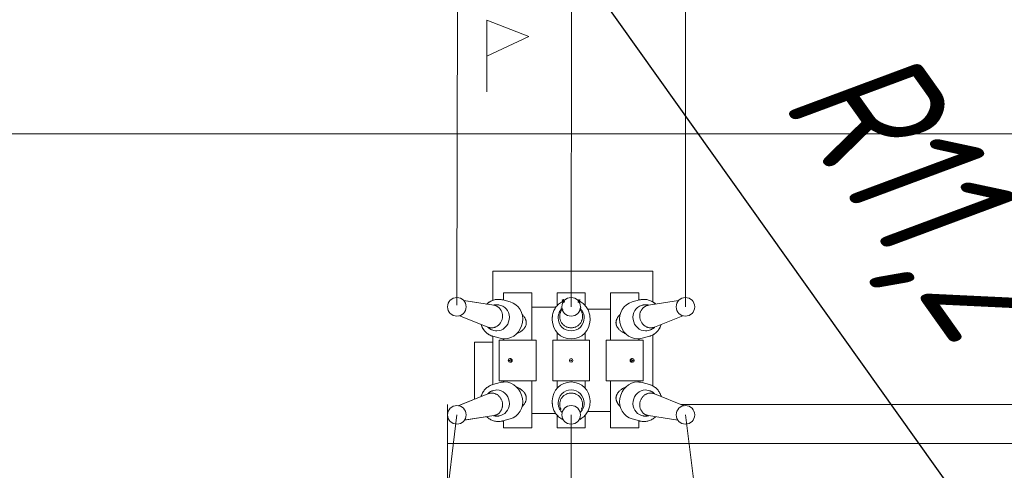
# Model space of a CAD drawing. Header units: millimetres. Extents: x 0 to 594, y 0 to 420.
# Tile 11 of 23: x 76 to 101, y 279 to 291. Entities that reach past the tile are written whole.
import ezdxf

# ---------------------------------------------------------------- set-up
doc = ezdxf.new("R2010")
doc.units = ezdxf.units.MM
doc.linetypes.add('K5LT_THIN', pattern=[0])
doc.layers.add('лотки', color=7, linetype='Continuous')
doc.layers.add('ошиноска 110', color=2, linetype='Continuous', true_color=0xffff00)
doc.styles.add('KDIMTEXTSTYLE', font='GOST_AU.SHX', dxfattribs={"width": 0.96, "oblique": 15, "height": 5})
doc.dimstyles.new('KDIMSTYLE (0.00)', dxfattribs={"dimtxt": 5, "dimasz": 1, "dimexe": 2, "dimexo": 0, "dimgap": 1, "dimtad": 1, "dimlfac": 500, "dimtxsty": 'KDIMTEXTSTYLE', "dimsah": 1, "dimcen": 0, "dimdle": 1, "dimadec": 0, "dimazin": 0, "dimtfac": 0.667, "dimtmove": 0, "dimatfit": 3, "dimfxl": 0, "dimtvp": 1, "dimtolj": 1, "dimtzin": 0, "dimarcsym": 0})

# ---------------------------------------------------------------- blocks, each defined once
blk = doc.blocks.new('KDIMARROW_01')
blk.add_hatch(color=0).paths.add_polyline_path([(0, 0), (-5, 0.658), (-4.5, 0), (-5, -0.658)])
at = {"color": 0, "linetype": 'K5LT_THIN', "lineweight": 9}
for p, q in [((-4.5, 0), (-5, 0.658)), ((-5, 0.658), (0, 0)), ((0, 0), (-5, -0.658)), ((-5, -0.658), (-4.5, 0)), ((0, 0), (-1, 0))]:
    blk.add_line(p, q, dxfattribs=at)
blk = doc.blocks.new('U357')
at = {"color": 4, "linetype": 'K5LT_THIN', "lineweight": 9, "true_color": 0x00ffff}
for p, q in [((87.619, 289.019), (87.619, 290.846)), ((87.619, 290.846), (88.69, 290.426)), ((88.69, 290.426), (87.619, 289.932))]:
    blk.add_line(p, q, dxfattribs=at)

msp = doc.modelspace()

# ---------------------------------------------------------------- linework, layer by layer
at = {"color": 4, "linetype": 'K5LT_THIN', "lineweight": 9, "true_color": 0x00ffff}
for p, q in [((245.728021, 287.953461), (69.811123, 287.953461)), ((87.766754, 284.452984), (91.844754, 284.452984)), ((87.766754, 283.843029), (87.766754, 284.452984)), ((91.844754, 284.452984), (91.844754, 283.666425)), ((87.766754, 283.978984), (87.766754, 284.297984)), ((87.766754, 283.706569), (87.766754, 283.920984)), ((88.042274, 283.896984), (88.042274, 283.713536)), ((88.762274, 283.896984), (88.042274, 283.896984)), ((88.762274, 283.896984), (88.762274, 282.696984)), ((89.404754, 283.896984), (89.404754, 283.571614)), ((90.124754, 283.896984), (89.404754, 283.896984)), ((90.124754, 283.896984), (90.124754, 283.571614)), ((90.767234, 283.896984), (90.767234, 282.696984)), ((90.767234, 283.896984), (91.487234, 283.896984)), ((91.487234, 283.896984), (91.487234, 283.713536)), ((87.798375, 283.582672), (87.028806, 283.701518)), ((87.798375, 283.582672), (87.078204, 283.693889)), ((88.213913, 283.66636), (88.023948, 283.718573)), ((91.315595, 283.66636), (91.50556, 283.718573)), ((91.731133, 283.582672), (92.500701, 283.701518)), ((87.972536, 283.578092), (87.94275, 283.586218)), ((89.372493, 283.530984), (88.762274, 283.530984)), ((89.502241, 283.420872), (89.530825, 283.480446)), ((90.027266, 283.420872), (89.994169, 283.48496)), ((90.767234, 283.480984), (90.188023, 283.480984)), ((91.556971, 283.578092), (91.586757, 283.586218)), ((87.645164, 283.024833), (86.92285, 283.315733)), ((87.645164, 283.024833), (86.944421, 283.307046)), ((89.284754, 283.203177), (89.284716, 283.255354)), ((89.433803, 283.26095), (89.433856, 283.269127)), ((90.095705, 283.26095), (90.095652, 283.269127)), ((90.244754, 283.203177), (90.244791, 283.255354)), ((91.884344, 283.024833), (92.606658, 283.315733)), ((87.797232, 282.939813), (87.767475, 282.948041)), ((89.404754, 282.887769), (89.404754, 282.696984)), ((90.124754, 282.887769), (90.124754, 282.696984)), ((91.732275, 282.939813), (91.762033, 282.948041)), ((87.300754, 281.192984), (87.300754, 282.644984)), ((87.300754, 282.644984), (87.766754, 282.644984)), ((87.766754, 281.560374), (87.766754, 282.793594)), ((87.959664, 282.74064), (87.769678, 282.79278)), ((87.932274, 282.696984), (87.932274, 281.656984)), ((87.932274, 282.696984), (88.836497, 282.696984)), ((88.042274, 282.726925), (88.042274, 282.696984)), ((88.836497, 282.696984), (88.872274, 282.696984)), ((88.872274, 282.696984), (88.872274, 281.656984)), ((89.294754, 282.696984), (89.294754, 281.656984)), ((89.294754, 282.696984), (90.234754, 282.696984)), ((90.234754, 282.696984), (90.234754, 281.656984)), ((90.657234, 282.696984), (90.657234, 281.656984)), ((90.657234, 282.696984), (91.597234, 282.696984)), ((91.487234, 282.726925), (91.487234, 282.696984)), ((91.569844, 282.74064), (91.75983, 282.79278)), ((91.597234, 282.696984), (91.597234, 281.656984)), ((91.844754, 281.527328), (91.844754, 282.826641)), ((88.197156, 282.186984), (88.200982, 282.186984)), ((88.197156, 282.186984), (88.200982, 282.186984)), ((88.197156, 282.166984), (88.200982, 282.166984)), ((88.200982, 282.221984), (88.222413, 282.221984)), ((88.200982, 282.221984), (88.222413, 282.221984)), ((88.200982, 282.131984), (88.222413, 282.131984)), ((91.328525, 282.221984), (91.307095, 282.221984)), ((91.328525, 282.221984), (91.307095, 282.221984)), ((91.328525, 282.131984), (91.307095, 282.131984)), ((91.332352, 282.186984), (91.328525, 282.186984)), ((91.332352, 282.186984), (91.328525, 282.186984)), ((91.332352, 282.166984), (91.328525, 282.166984)), ((87.769678, 281.561188), (87.959664, 281.613329)), ((87.932274, 281.656984), (88.836497, 281.656984)), ((88.042274, 281.656984), (88.042274, 281.627043)), ((88.762274, 281.656984), (88.762274, 280.456984)), ((88.836497, 281.656984), (88.872274, 281.656984)), ((89.294754, 281.656984), (90.234754, 281.656984)), ((89.404754, 281.656984), (89.404754, 281.466199)), ((90.124754, 281.656984), (90.124754, 281.466199)), ((90.657234, 281.656984), (91.597234, 281.656984)), ((90.767234, 281.656984), (90.767234, 280.456984)), ((91.487234, 281.656984), (91.487234, 281.627043)), ((91.75983, 281.561188), (91.569844, 281.613329)), ((87.767475, 281.405927), (87.797232, 281.414156)), ((91.762033, 281.405927), (91.732275, 281.414156)), ((86.887426, 281.023969), (87.645164, 281.329136)), ((86.944421, 281.046923), (87.645164, 281.329136)), ((89.284716, 281.098615), (89.284754, 281.150792)), ((90.244791, 281.098615), (90.244754, 281.150792)), ((92.642081, 281.023969), (91.884344, 281.329136)), ((89.433856, 281.084842), (89.433803, 281.093018)), ((90.095652, 281.084842), (90.095705, 281.093018)), ((90.767234, 280.872984), (90.188023, 280.872984)), ((87.048862, 280.655548), (87.798375, 280.771297)), ((87.07824, 280.660085), (87.798375, 280.771297)), ((87.94275, 280.767751), (87.972536, 280.775876)), ((88.023948, 280.635396), (88.213913, 280.687609)), ((88.042274, 280.640433), (88.042274, 280.456984)), ((89.372493, 280.822984), (88.762274, 280.822984)), ((89.404754, 280.782355), (89.404754, 280.456984)), ((90.124754, 280.782355), (90.124754, 280.456984)), ((91.50556, 280.635396), (91.315595, 280.687609)), ((91.487234, 280.640433), (91.487234, 280.456984)), ((91.586757, 280.767751), (91.556971, 280.775876)), ((92.480646, 280.655548), (91.731133, 280.771297)), ((88.762274, 280.456984), (88.042274, 280.456984)), ((90.124754, 280.456984), (89.404754, 280.456984)), ((90.767234, 280.456984), (91.487234, 280.456984))]:
    msp.add_line(p, q, dxfattribs=at)
at = {"color": 4, "linetype": 'K5LT_THIN', "true_color": 0x00ffff, "const_width": 0.09}
for points in [[(89.542831, 283.679171), (89.551238, 283.683392), (89.557925, 283.68675), (89.563163, 283.68938), (89.56785, 283.691733), (89.575528, 283.695588), (89.583254, 283.699467), (89.59262, 283.70417)], [(89.986633, 283.679194), (89.978566, 283.682786), (89.972244, 283.685601), (89.967348, 283.687781), (89.961763, 283.690267), (89.955085, 283.69324), (89.947196, 283.696753), (89.941034, 283.699496)], [(89.527676, 283.496604), (89.52931, 283.498238), (89.53071, 283.499638), (89.531958, 283.500886)], [(89.530825, 283.480446), (89.532148, 283.483008), (89.533128, 283.484905), (89.534642, 283.487838)], [(90.001831, 283.496604), (90.000197, 283.498238), (89.998798, 283.499638), (89.99755, 283.500886)]]:
    msp.add_lwpolyline(points, dxfattribs=at)
at = {"color": 4, "linetype": 'K5LT_THIN', "lineweight": 9, "true_color": 0x00ffff}
for centre, radius in [((86.854353, 283.541989), 0.236397), ((89.764754, 283.541989), 0.236397), ((92.675155, 283.541989), 0.236397), ((89.764754, 282.176984), 0.045), ((89.764754, 282.176984), 0.01), ((86.854353, 280.789897), 0.236397), ((89.764754, 280.789897), 0.236397), ((92.675155, 280.789897), 0.236397)]:
    msp.add_circle(centre, radius, dxfattribs=at)
for centre, major_axis, ratio, start_param, end_param in [((87.896738, 283.255697), (-0.127135, -0.462896), 0.918818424, 3.141416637, 3.141592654), ((88.086714, 283.20352), (-0.127125, -0.46286), 0.918818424, 0.247192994, 3.141416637), ((91.442794, 283.20352), (0.127125, -0.46286), 0.918818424, -3.141416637, -0.247192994), ((91.63277, 283.255697), (0.127135, -0.462896), 0.918818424, -3.141592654, -3.141416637), ((87.748926, 283.296294), (-0.077034, -0.280481), 0.918818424, -3.036022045, -3.032784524), ((87.885348, 283.258825), (-0.087652, -0.31914), 0.918818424, 0.247192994, 3.143172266), ((87.855576, 283.267002), (-0.087638, -0.319089), 0.918818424, -3.140181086, -3.140013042), ((89.764754, 283.296294), (0.290868, 0), 0.994521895, 2.68174365, 2.696371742), ((89.764754, 283.296294), (0.290868, 0), 0.994521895, 0.445220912, 0.459849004), ((91.64416, 283.258825), (0.087652, -0.31914), 0.918818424, 3.140013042, 6.035992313), ((91.673932, 283.267002), (0.087638, -0.319089), 0.918818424, 3.140013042, 3.140181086), ((91.780582, 283.296294), (0.077034, -0.280481), 0.918818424, 3.032784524, 3.036022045), ((89.764754, 283.255697), (0.480038, 0), 0.994521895, 3.141592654, 3.142312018), ((89.764754, 283.20352), (0.48, 0), 0.994521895, -3.140873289, -1.570796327), ((89.764754, 283.258825), (0.330958, 0), 0.994521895, 3.135136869, 4.71238898), ((89.764754, 283.267002), (0.330905, 0), 0.994521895, 3.135136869, 3.135823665), ((89.764754, 283.258825), (0.330958, 0), 0.994521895, -1.570796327, 0.006455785), ((89.764754, 283.20352), (0.48, 0), 0.994521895, -1.570796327, -0.000719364), ((89.764754, 283.267002), (0.330905, 0), 0.994521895, 0.005768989, 0.006455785), ((89.764754, 283.255697), (0.480038, 0), 0.994521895, -0.000719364, 0), ((87.748926, 283.296294), (-0.077034, -0.280481), 0.918818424, -0.10880813, -0.105570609), ((87.855576, 283.267002), (-0.087638, -0.319089), 0.918818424, -0.001579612, -0.001411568), ((87.885348, 283.258825), (-0.087652, -0.31914), 0.918818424, -0.001579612, 0.247192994), ((91.64416, 283.258825), (0.087652, -0.31914), 0.918818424, -0.247192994, 0.001579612), ((91.673932, 283.267002), (0.087638, -0.319089), 0.918818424, 0.001411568, 0.001579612), ((91.780582, 283.296294), (0.077034, -0.280481), 0.918818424, 0.105570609, 0.10880813), ((87.896738, 283.255697), (-0.127135, -0.462896), 0.918818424, 0, 0.000176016), ((88.086714, 283.20352), (-0.127125, -0.46286), 0.918818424, 0.000176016, 0.247192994), ((91.442794, 283.20352), (0.127125, -0.46286), 0.918818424, -0.247192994, -0.000176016), ((91.63277, 283.255697), (0.127135, -0.462896), 0.918818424, -0.000176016, 0), ((88.200982, 282.176984), (0, 0.045), 0.923879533, 0, 3.141592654), ((88.197156, 282.176984), (0, 0.01), 0.923879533, 0, 3.141592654), ((88.197156, 282.176984), (0, 0.01), 0.923879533, -3.141592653, 0), ((88.200982, 282.176984), (0, 0.045), 0.923879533, 3.141592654, 6.283185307), ((88.200982, 282.176984), (0, 0.01), 0.923879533, -3.141592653, 0), ((91.328525, 282.176984), (0, 0.045), 0.923879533, 0, 3.141592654), ((91.328525, 282.176984), (0, 0.01), 0.923879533, 0, 3.141592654), ((91.332352, 282.176984), (0, 0.01), 0.923879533, 0, 3.141592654), ((91.328525, 282.176984), (0, 0.045), 0.923879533, 3.141592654, 6.283185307), ((91.332352, 282.176984), (0, 0.01), 0.923879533, -3.141592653, 0), ((88.086714, 281.150448), (-0.127125, 0.46286), 0.918818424, -0.247192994, -0.000176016), ((88.086714, 281.150448), (-0.127125, 0.46286), 0.918818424, -3.141416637, -0.247192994), ((89.764754, 281.150448), (-0.48, 0), 0.994521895, -1.570796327, -0.000719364), ((89.764754, 281.150448), (-0.48, 0), 0.994521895, -3.140873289, -1.570796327), ((91.442794, 281.150448), (0.127125, 0.46286), 0.918818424, 0.247192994, 3.141416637), ((91.442794, 281.150448), (0.127125, 0.46286), 0.918818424, 0.000176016, 0.247192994), ((87.855576, 281.086966), (-0.087638, 0.319089), 0.918818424, 0.001411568, 0.001579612), ((87.896738, 281.098271), (-0.127135, 0.462896), 0.918818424, -0.000176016, 0), ((87.885348, 281.095143), (-0.087652, 0.31914), 0.918818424, -0.247192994, 0.001579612), ((87.885348, 281.095143), (-0.087652, 0.31914), 0.918818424, 3.140013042, 6.035992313), ((89.764754, 281.095143), (-0.330958, 0), 0.994521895, -1.570796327, 0.006455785), ((89.764754, 281.095143), (-0.330958, 0), 0.994521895, 3.135136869, 4.71238898), ((91.64416, 281.095143), (0.087652, 0.31914), 0.918818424, 0.247192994, 3.143172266), ((91.64416, 281.095143), (0.087652, 0.31914), 0.918818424, -0.001579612, 0.247192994), ((91.63277, 281.098271), (0.127135, 0.462896), 0.918818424, 0, 0.000176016), ((91.673932, 281.086966), (0.087638, 0.319089), 0.918818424, -0.001579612, -0.001411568), ((87.748926, 281.057675), (-0.077034, 0.280481), 0.918818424, 0.105570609, 0.10880813), ((89.764754, 281.098271), (-0.480038, 0), 0.994521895, -0.000719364, 0), ((89.764754, 281.098271), (-0.480038, 0), 0.994521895, 3.141592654, 3.142312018), ((91.780582, 281.057675), (0.077034, 0.280481), 0.918818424, -0.10880813, -0.105570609), ((89.764754, 281.086966), (-0.330905, 0), 0.994521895, 0.005768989, 0.006455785), ((89.764754, 281.086966), (-0.330905, 0), 0.994521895, 3.135136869, 3.135823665), ((87.748926, 281.057675), (-0.077034, 0.280481), 0.918818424, 3.032784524, 3.036022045), ((87.855576, 281.086966), (-0.087638, 0.319089), 0.918818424, 3.140013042, 3.140181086), ((87.896738, 281.098271), (-0.127135, 0.462896), 0.918818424, 3.141592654, 3.14176867), ((91.63277, 281.098271), (0.127135, 0.462896), 0.918818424, 3.141416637, 3.141592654), ((91.673932, 281.086966), (0.087638, 0.319089), 0.918818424, -3.140181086, -3.140013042), ((91.780582, 281.057675), (0.077034, 0.280481), 0.918818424, -3.036022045, -3.032784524)]:
    msp.add_ellipse(centre, major_axis=major_axis, ratio=ratio, start_param=start_param, end_param=end_param, dxfattribs=at)
for points, knots in [([(87.612635, 283.611356), (87.624803, 283.622631), (87.650937, 283.644455), (87.69327, 283.672696), (87.738494, 283.696055), (87.785008, 283.713821), (87.832268, 283.726015), (87.879771, 283.732702), (87.927057, 283.733974), (87.975344, 283.729796), (88.007372, 283.723132), (88.023873, 283.718593)], [0, 0, 0, 0, 1.303625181, 2.681685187, 4.038823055, 5.376841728, 6.697816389, 8.004144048, 9.298566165, 10.58412891, 12, 12, 12, 12]), ([(87.612635, 283.611356), (87.619892, 283.61808), (87.640619, 283.636136), (87.676646, 283.662425), (87.721233, 283.687891), (87.767326, 283.707768), (87.814366, 283.722061), (87.861833, 283.730818), (87.909253, 283.734123), (87.956188, 283.73208), (87.994344, 283.726051), (88.016661, 283.720575), (88.023873, 283.718593)], [0, 0, 0, 0, 0.842210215, 2.344133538, 3.822709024, 5.279804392, 6.717546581, 8.138399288, 9.545188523, 10.941102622, 12.329610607, 13, 13, 13, 13]), ([(89.284716, 283.255697), (89.284716, 283.260303), (89.284854, 283.26981), (89.285714, 283.289091), (89.28878, 283.322718), (89.29747, 283.369943), (89.314551, 283.424711), (89.338135, 283.47714), (89.367934, 283.52649), (89.403581, 283.572051), (89.444633, 283.613146), (89.491033, 283.649507), (89.52498, 283.669912), (89.542831, 283.679171)], [0, 0, 0, 0, 0.371488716, 0.766844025, 1.556516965, 3.093688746, 4.63242043, 6.173727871, 7.718603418, 9.268010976, 10.822878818, 12.384090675, 14, 14, 14, 14]), ([(89.986633, 283.679194), (89.990598, 283.677138), (90.011805, 283.665764), (90.048597, 283.642316), (90.093782, 283.60506), (90.133905, 283.562811), (90.168462, 283.516229), (90.197029, 283.466013), (90.219265, 283.412895), (90.234909, 283.357628), (90.243163, 283.30492), (90.244796, 283.270774), (90.244792, 283.255697)], [0, 0, 0, 0, 0.333223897, 1.795327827, 3.250145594, 4.698422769, 6.140954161, 7.578579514, 9.012176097, 10.442651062, 11.870937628, 13, 13, 13, 13]), ([(91.505635, 283.718593), (91.520527, 283.722689), (91.550798, 283.729182), (91.597161, 283.733774), (91.644087, 283.733121), (91.691171, 283.727157), (91.737982, 283.71582), (91.784057, 283.69907), (91.828895, 283.676901), (91.871957, 283.649347), (91.900641, 283.626207), (91.915213, 283.612893), (91.916872, 283.611356)], [0, 0, 0, 0, 1.384345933, 2.770580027, 4.16242306, 5.563400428, 6.976777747, 8.405482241, 9.852075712, 11.318768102, 12.807475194, 13, 13, 13, 13]), ([(91.916872, 283.611356), (91.909616, 283.61808), (91.888889, 283.636136), (91.852862, 283.662425), (91.808275, 283.687891), (91.762181, 283.707768), (91.715142, 283.722061), (91.667675, 283.730818), (91.620255, 283.734123), (91.57332, 283.73208), (91.535164, 283.726051), (91.512847, 283.720575), (91.505635, 283.718593)], [0, 0, 0, 0, 0.842210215, 2.344133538, 3.822709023, 5.279804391, 6.717546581, 8.138399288, 9.545188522, 10.941102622, 12.329610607, 13, 13, 13, 13]), ([(87.737663, 283.006946), (87.747075, 283.006943), (87.76601, 283.008013), (87.794352, 283.012822), (87.822454, 283.020888), (87.850031, 283.032235), (87.876772, 283.046867), (87.902341, 283.064756), (87.926379, 283.085838), (87.948509, 283.110003), (87.968342, 283.137092), (87.985483, 283.166895), (87.999536, 283.199147), (88.010073, 283.23341), (88.016654, 283.268752), (88.019137, 283.304158), (88.017664, 283.33874), (88.012478, 283.372081), (88.003846, 283.403812), (87.992053, 283.433612), (87.977396, 283.46121), (87.960174, 283.486385), (87.940688, 283.508962), (87.919227, 283.528806), (87.896067, 283.545815), (87.871469, 283.559913), (87.845676, 283.571039), (87.820901, 283.578541), (87.80467, 283.581725), (87.797519, 283.582803)], [0, 0, 0, 0, 1.046624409, 2.101281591, 3.166423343, 4.244202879, 5.336484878, 6.444865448, 7.570723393, 8.715303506, 9.879824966, 11.06561226, 12.274244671, 13.507725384, 14.755566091, 15.976705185, 17.173573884, 18.348036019, 19.501591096, 20.635550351, 21.751189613, 22.849878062, 23.933178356, 25.002913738, 26.061197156, 27.11042532, 28.153239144, 29.192458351, 30, 30, 30, 30]), ([(87.787232, 283.584393), (87.795702, 283.586862), (87.814941, 283.591556), (87.845174, 283.595764), (87.877508, 283.596585), (87.91021, 283.593704), (87.931803, 283.589211), (87.9428, 283.586205)], [0, 0, 0, 0, 1.325435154, 2.981453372, 4.621839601, 6.250610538, 8, 8, 8, 8]), ([(89.433854, 283.268901), (89.433925, 283.282027), (89.435666, 283.308271), (89.442973, 283.347066), (89.454903, 283.384753), (89.471307, 283.420812), (89.491988, 283.454735), (89.511583, 283.479561), (89.52412, 283.492972), (89.527676, 283.496604)], [0, 0, 0, 0, 1.561203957, 3.122991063, 4.686419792, 6.252532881, 7.822348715, 9.396853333, 10, 10, 10, 10]), ([(89.764754, 283.006946), (89.752586, 283.006941), (89.728315, 283.008465), (89.692592, 283.015218), (89.658175, 283.026273), (89.625585, 283.041377), (89.595272, 283.060241), (89.567641, 283.082532), (89.54305, 283.10788), (89.521808, 283.135888), (89.504175, 283.166132), (89.490363, 283.198172), (89.480533, 283.231552), (89.474796, 283.265807), (89.473215, 283.300467), (89.475805, 283.335057), (89.48253, 283.369106), (89.492297, 283.39904), (89.500389, 283.417227), (89.504102, 283.424677)], [0, 0, 0, 0, 1.235199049, 2.464959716, 3.687119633, 4.902115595, 6.110450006, 7.312682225, 8.509421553, 9.701321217, 10.889073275, 12.073402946, 13.255063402, 14.434829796, 15.61349287, 16.791852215, 17.970709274, 19.150860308, 20, 20, 20, 20]), ([(89.764754, 283.006946), (89.776922, 283.006941), (89.801193, 283.008465), (89.836917, 283.015218), (89.871333, 283.026273), (89.903923, 283.041378), (89.934236, 283.060242), (89.961867, 283.082533), (89.986458, 283.107881), (90.007701, 283.135889), (90.025333, 283.166133), (90.039145, 283.198173), (90.048975, 283.231553), (90.054712, 283.265808), (90.056293, 283.300467), (90.053703, 283.335057), (90.046977, 283.369107), (90.03721, 283.39904), (90.029118, 283.417228), (90.025406, 283.424677)], [0, 0, 0, 0, 1.235243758, 2.4650031, 3.687161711, 4.902156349, 6.110489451, 7.312720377, 8.509458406, 9.701356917, 10.889107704, 12.073436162, 13.255095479, 14.434860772, 15.613522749, 16.791880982, 17.970736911, 19.150886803, 20, 20, 20, 20]), ([(90.001831, 283.496604), (90.008003, 283.4903), (90.022845, 283.473872), (90.04383, 283.445331), (90.063365, 283.410649), (90.078529, 283.373987), (90.089146, 283.335866), (90.094513, 283.300615), (90.095601, 283.278192), (90.095653, 283.268901)], [0, 0, 0, 0, 1.046619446, 2.625080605, 4.1981519, 5.766800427, 7.332029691, 8.894871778, 10, 10, 10, 10]), ([(91.791845, 283.006946), (91.782433, 283.006943), (91.763497, 283.008013), (91.735156, 283.012822), (91.707054, 283.020888), (91.679477, 283.032235), (91.652736, 283.046867), (91.627166, 283.064756), (91.603128, 283.085838), (91.580998, 283.110003), (91.561166, 283.137092), (91.544025, 283.166895), (91.529971, 283.199147), (91.519435, 283.23341), (91.512854, 283.268752), (91.51037, 283.304158), (91.511844, 283.33874), (91.517029, 283.372081), (91.525661, 283.403812), (91.537454, 283.433612), (91.552112, 283.46121), (91.569334, 283.486385), (91.58882, 283.508962), (91.610281, 283.528806), (91.63344, 283.545815), (91.658039, 283.559913), (91.683831, 283.571039), (91.708606, 283.578541), (91.724838, 283.581725), (91.731989, 283.582803)], [0, 0, 0, 0, 1.046624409, 2.101281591, 3.166423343, 4.244202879, 5.336484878, 6.444865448, 7.570723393, 8.715303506, 9.879824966, 11.06561226, 12.274244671, 13.507725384, 14.755566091, 15.976705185, 17.173573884, 18.348036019, 19.501591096, 20.635550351, 21.751189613, 22.849878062, 23.933178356, 25.002913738, 26.061197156, 27.11042532, 28.153239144, 29.192458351, 30, 30, 30, 30]), ([(91.586708, 283.586205), (91.596884, 283.588986), (91.617567, 283.59339), (91.649251, 283.596479), (91.681336, 283.595985), (91.712498, 283.59199), (91.732735, 283.587174), (91.742275, 283.584393)], [0, 0, 0, 0, 1.618744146, 3.239850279, 4.867833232, 6.506983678, 8, 8, 8, 8]), ([(88.513451, 283.354624), (88.515595, 283.352531), (88.52665, 283.341528), (88.544178, 283.32221), (88.563317, 283.297493), (88.578311, 283.275136), (88.590579, 283.254015), (88.601132, 283.232522), (88.608979, 283.212888), (88.614569, 283.19533), (88.61863, 283.179067), (88.621727, 283.161153), (88.62328, 283.141926), (88.622951, 283.12386), (88.621195, 283.107141), (88.617869, 283.089332), (88.611525, 283.067516), (88.601118, 283.042938), (88.58687, 283.017757), (88.569244, 282.992893), (88.547789, 282.968026), (88.522125, 282.943313), (88.492722, 282.919737), (88.460537, 282.898326), (88.426714, 282.879889), (88.400411, 282.868407), (88.385716, 282.862957), (88.382701, 282.861878)], [0, 0, 0, 0, 0.395265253, 2.05923748, 3.461056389, 4.572714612, 5.666477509, 6.729282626, 7.761129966, 8.469756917, 9.154360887, 9.943920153, 10.819288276, 11.634893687, 12.261758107, 12.982134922, 13.979964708, 15.235587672, 16.526047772, 17.869387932, 19.3473879, 20.949627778, 22.626929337, 24.318698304, 25.986369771, 27.588327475, 28, 28, 28, 28]), ([(91.146807, 282.861878), (91.13784, 282.865085), (91.118774, 282.872662), (91.089956, 282.886588), (91.060314, 282.903818), (91.031086, 282.924058), (91.003109, 282.947132), (90.978771, 282.971214), (90.959693, 282.993859), (90.945454, 283.013816), (90.933619, 283.033343), (90.923444, 283.053966), (90.915947, 283.074086), (90.91126, 283.091512), (90.908354, 283.106947), (90.906604, 283.122992), (90.906244, 283.140244), (90.907463, 283.158132), (90.910286, 283.176455), (90.915067, 283.196269), (90.922325, 283.218036), (90.932787, 283.242252), (90.94693, 283.268508), (90.965267, 283.296517), (90.987744, 283.325195), (91.005606, 283.344375), (91.0155, 283.35408), (91.016057, 283.354623)], [0, 0, 0, 0, 1.224594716, 2.632424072, 4.109914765, 5.658573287, 7.274539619, 8.905504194, 10.23754711, 11.263169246, 12.216744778, 13.312300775, 14.332188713, 15.058760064, 15.670583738, 16.366575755, 17.135971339, 17.883837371, 18.668110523, 19.530792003, 20.536866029, 21.68884396, 23.031578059, 24.526489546, 26.171908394, 27.897418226, 28, 28, 28, 28]), ([(87.769603, 282.792801), (87.754708, 282.796887), (87.725368, 282.806766), (87.683163, 282.826499), (87.643153, 282.851029), (87.605721, 282.880205), (87.571267, 282.913861), (87.540211, 282.951795), (87.512987, 282.993757), (87.490039, 283.03944), (87.477198, 283.073985), (87.471471, 283.092874), (87.47083, 283.095043)], [0, 0, 0, 0, 1.384345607, 2.770579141, 4.162421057, 5.563398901, 6.976775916, 8.405480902, 9.852073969, 11.318766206, 12.807473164, 13, 13, 13, 13]), ([(87.769603, 282.792801), (87.760295, 282.795356), (87.736322, 282.802862), (87.698753, 282.818529), (87.657877, 282.841277), (87.619432, 282.868728), (87.583813, 282.900726), (87.551432, 282.937083), (87.522719, 282.977567), (87.498115, 283.021894), (87.481451, 283.061645), (87.473339, 283.086555), (87.47083, 283.095043)], [0, 0, 0, 0, 0.865170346, 2.250254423, 3.639564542, 5.036716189, 6.445084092, 7.867719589, 9.30732769, 10.766244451, 12.246486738, 13, 13, 13, 13]), ([(87.767524, 282.948027), (87.757355, 282.950834), (87.737324, 282.957612), (87.708507, 282.97114), (87.681176, 282.987953), (87.656425, 283.007303), (87.641487, 283.02178), (87.634706, 283.029045)], [0, 0, 0, 0, 1.618744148, 3.239850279, 4.867833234, 6.506983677, 8, 8, 8, 8]), ([(87.737663, 283.006946), (87.734147, 283.006946), (87.725147, 283.007136), (87.709811, 283.00829), (87.691775, 283.010959), (87.673132, 283.015212), (87.657353, 283.020124), (87.647863, 283.023733), (87.644361, 283.025158)], [0, 0, 0, 0, 0.988376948, 2.532715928, 4.332715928, 6.132715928, 7.932715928, 9, 9, 9, 9]), ([(92.058678, 283.095043), (92.053976, 283.079135), (92.042655, 283.047024), (92.020686, 283.001122), (91.993737, 282.957941), (91.962822, 282.918909), (91.928421, 282.884287), (91.890997, 282.854275), (91.850995, 282.829028), (91.807347, 282.807957), (91.776409, 282.797327), (91.759904, 282.792801)], [0, 0, 0, 0, 1.30362189, 2.681682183, 4.03881982, 5.376838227, 6.697812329, 8.004140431, 9.29856212, 10.584125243, 12, 12, 12, 12]), ([(91.759904, 282.792801), (91.769213, 282.795356), (91.793186, 282.802862), (91.830754, 282.818529), (91.871631, 282.841277), (91.910076, 282.868728), (91.945695, 282.900726), (91.978075, 282.937083), (92.006788, 282.977567), (92.031392, 283.021894), (92.048057, 283.061645), (92.056169, 283.086555), (92.058678, 283.095043)], [0, 0, 0, 0, 0.865170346, 2.250254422, 3.639564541, 5.036716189, 6.445084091, 7.867719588, 9.307327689, 10.766244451, 12.246486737, 13, 13, 13, 13]), ([(91.894802, 283.029045), (91.888782, 283.022595), (91.874639, 283.008734), (91.850797, 282.989673), (91.823418, 282.972452), (91.793832, 282.958225), (91.772974, 282.95106), (91.761984, 282.948027)], [0, 0, 0, 0, 1.325435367, 2.981453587, 4.6218398, 6.250610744, 8, 8, 8, 8]), ([(91.791845, 283.006946), (91.79536, 283.006946), (91.804361, 283.007136), (91.819696, 283.00829), (91.837733, 283.010959), (91.856375, 283.015212), (91.872154, 283.020124), (91.881645, 283.023733), (91.885147, 283.025158)], [0, 0, 0, 0, 0.988376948, 2.532715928, 4.332715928, 6.132715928, 7.932715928, 9, 9, 9, 9]), ([(88.222413, 282.221984), (88.224522, 282.221984), (88.22856, 282.221652), (88.234227, 282.220284), (88.239115, 282.218364), (88.243463, 282.216025), (88.247435, 282.213275), (88.251117, 282.210053), (88.254361, 282.206513), (88.257153, 282.202741), (88.259524, 282.198745), (88.261488, 282.194514), (88.263056, 282.189995), (88.264197, 282.185124), (88.264821, 282.179941), (88.264854, 282.174717), (88.264334, 282.169734), (88.263346, 282.165042), (88.261928, 282.160584), (88.260075, 282.156303), (88.257785, 282.152202), (88.25504, 282.148291), (88.251571, 282.144331), (88.247133, 282.140377), (88.241743, 282.136849), (88.236208, 282.134357), (88.231246, 282.132914), (88.226771, 282.132151), (88.223911, 282.131984), (88.222413, 282.131984)], [0, 0, 0, 0, 1.452967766, 2.771951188, 3.956950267, 4.985776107, 6.066046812, 7.153282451, 8.19603816, 9.193882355, 10.191294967, 11.187861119, 12.184012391, 13.245945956, 14.374076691, 15.502022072, 16.563584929, 17.558839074, 18.554167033, 19.549642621, 20.545192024, 21.574813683, 22.638433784, 23.969667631, 25.468864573, 26.901924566, 28.035232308, 28.967831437, 30, 30, 30, 30]), ([(91.307095, 282.131984), (91.305788, 282.131984), (91.303122, 282.13212), (91.298831, 282.132786), (91.294281, 282.134038), (91.289608, 282.135972), (91.285428, 282.138334), (91.281706, 282.14101), (91.278433, 282.143896), (91.275446, 282.147114), (91.272615, 282.15083), (91.269801, 282.155462), (91.267238, 282.161256), (91.265464, 282.167693), (91.264692, 282.173756), (91.264657, 282.179135), (91.265135, 282.183965), (91.266081, 282.188613), (91.267468, 282.193082), (91.269291, 282.197376), (91.271553, 282.201494), (91.274272, 282.205426), (91.277714, 282.209412), (91.282125, 282.2134), (91.287721, 282.217121), (91.294028, 282.219942), (91.300607, 282.221621), (91.304955, 282.221984), (91.307095, 282.221984)], [0, 0, 0, 0, 0.869927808, 1.771660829, 2.866742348, 3.9617108, 5.056566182, 5.957811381, 6.891074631, 7.823976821, 8.7244999, 9.817095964, 11.197765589, 12.641794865, 13.924731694, 14.950878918, 15.944950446, 16.90701205, 17.869139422, 18.831398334, 19.793723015, 20.788981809, 21.817108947, 23.103927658, 24.5531118, 26.113902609, 27.575046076, 29, 29, 29, 29]), ([(87.769603, 281.561168), (87.760295, 281.558613), (87.736322, 281.551106), (87.698753, 281.535439), (87.657877, 281.512692), (87.619432, 281.48524), (87.583813, 281.453242), (87.551432, 281.416886), (87.522719, 281.376402), (87.498115, 281.332075), (87.481451, 281.292324), (87.473339, 281.267413), (87.47083, 281.258926)], [0, 0, 0, 0, 0.865170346, 2.250254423, 3.639564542, 5.036716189, 6.445084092, 7.867719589, 9.307327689, 10.766244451, 12.246486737, 13, 13, 13, 13]), ([(87.767524, 281.405941), (87.759183, 281.403638), (87.740904, 281.39766), (87.713585, 281.385505), (87.685968, 281.369276), (87.660046, 281.349837), (87.643491, 281.334256), (87.63533, 281.325592), (87.634706, 281.324924)], [0, 0, 0, 0, 1.493700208, 3.316587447, 5.146312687, 6.987758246, 8.845449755, 9, 9, 9, 9]), ([(88.3827, 281.492091), (88.384647, 281.491395), (88.397433, 281.486712), (88.422441, 281.47613), (88.456298, 281.458205), (88.489138, 281.436822), (88.518375, 281.413861), (88.543992, 281.389854), (88.564955, 281.366354), (88.581025, 281.34473), (88.592741, 281.326035), (88.602237, 281.308106), (88.610631, 281.288544), (88.617162, 281.267753), (88.62122, 281.247395), (88.623021, 281.229112), (88.62318, 281.212177), (88.62199, 281.195665), (88.61939, 281.178526), (88.61497, 281.159643), (88.608137, 281.138489), (88.598049, 281.114479), (88.584105, 281.088016), (88.565629, 281.059345), (88.542536, 281.029609), (88.524102, 281.009779), (88.513879, 280.999763), (88.513451, 280.999345)], [0, 0, 0, 0, 0.265807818, 1.750184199, 3.480999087, 5.196266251, 6.848121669, 8.377783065, 9.877994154, 11.084415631, 12.011772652, 12.85322941, 13.806425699, 14.838346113, 15.71688288, 16.49569598, 17.200082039, 17.889030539, 18.62173003, 19.439113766, 20.412096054, 21.545162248, 22.891774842, 24.411741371, 26.112353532, 27.92120404, 28, 28, 28, 28]), ([(91.016058, 280.999344), (91.007976, 281.007232), (90.992401, 281.023594), (90.972542, 281.047862), (90.957185, 281.069616), (90.945643, 281.088192), (90.936433, 281.104937), (90.928459, 281.121571), (90.921876, 281.137633), (90.916556, 281.153199), (90.912148, 281.169253), (90.908842, 281.185795), (90.906871, 281.20249), (90.906301, 281.217109), (90.906682, 281.230094), (90.907873, 281.243382), (90.910527, 281.259579), (90.915648, 281.279169), (90.923433, 281.299891), (90.933478, 281.320346), (90.945539, 281.340374), (90.960513, 281.361194), (90.979223, 281.383134), (91.00208, 281.405797), (91.028847, 281.428212), (91.059212, 281.44955), (91.092423, 281.468845), (91.122071, 281.482728), (91.140468, 281.489823), (91.146813, 281.492092)], [0, 0, 0, 0, 1.595611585, 3.203406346, 4.481261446, 5.416573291, 6.341875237, 7.216175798, 8.049484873, 8.810820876, 9.541175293, 10.379033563, 11.153234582, 11.863778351, 12.391933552, 12.939842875, 13.701947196, 14.663712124, 15.769982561, 16.838126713, 17.926937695, 19.143774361, 20.546704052, 22.08938659, 23.756422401, 25.497066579, 27.289079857, 29.071959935, 30, 30, 30, 30]), ([(91.759904, 281.561168), (91.769213, 281.558613), (91.793186, 281.551106), (91.830754, 281.535439), (91.871631, 281.512692), (91.910076, 281.48524), (91.945695, 281.453242), (91.978075, 281.416886), (92.006788, 281.376402), (92.031392, 281.332075), (92.048057, 281.292324), (92.056169, 281.267413), (92.058678, 281.258926)], [0, 0, 0, 0, 0.865170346, 2.250254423, 3.639564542, 5.036716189, 6.445084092, 7.867719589, 9.30732769, 10.766244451, 12.246486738, 13, 13, 13, 13]), ([(91.761984, 281.405941), (91.770324, 281.403638), (91.788604, 281.39766), (91.815923, 281.385505), (91.84354, 281.369276), (91.869462, 281.349837), (91.886016, 281.334256), (91.894178, 281.325592), (91.894802, 281.324924)], [0, 0, 0, 0, 1.49370021, 3.316587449, 5.146312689, 6.987758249, 8.845449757, 9, 9, 9, 9]), ([(87.737663, 281.347023), (87.734147, 281.347023), (87.725147, 281.346833), (87.709811, 281.345678), (87.691775, 281.34301), (87.673132, 281.338757), (87.657353, 281.333845), (87.647863, 281.330236), (87.644361, 281.328811)], [0, 0, 0, 0, 0.988376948, 2.532715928, 4.332715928, 6.132715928, 7.932715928, 9, 9, 9, 9]), ([(87.737663, 281.347023), (87.747075, 281.347026), (87.76601, 281.345956), (87.794352, 281.341147), (87.822454, 281.33308), (87.850031, 281.321733), (87.876772, 281.307102), (87.902341, 281.289212), (87.926379, 281.268131), (87.948509, 281.243965), (87.968342, 281.216877), (87.985483, 281.187073), (87.999535, 281.154826), (88.010075, 281.120552), (88.016654, 281.085214), (88.019137, 281.049821), (88.017665, 281.015238), (88.01248, 280.981897), (88.003849, 280.950165), (87.992057, 280.920365), (87.9774, 280.892767), (87.960179, 280.867591), (87.940694, 280.845013), (87.919234, 280.825168), (87.896074, 280.808158), (87.871476, 280.794059), (87.845684, 280.782932), (87.820906, 280.775429), (87.804672, 280.772244), (87.797519, 280.771166)], [0, 0, 0, 0, 1.046654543, 2.101340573, 3.166511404, 4.244320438, 5.336632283, 6.445043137, 7.570931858, 8.715543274, 9.880096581, 11.065916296, 12.274581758, 13.508096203, 14.754798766, 15.975978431, 17.172886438, 18.3473868, 19.500979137, 20.634974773, 21.750649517, 22.849372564, 23.932706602, 25.002474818, 26.060790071, 27.110049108, 28.152892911, 29.192141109, 30, 30, 30, 30]), ([(89.284716, 281.098271), (89.284716, 281.093666), (89.284854, 281.084159), (89.285714, 281.064878), (89.28878, 281.031251), (89.29747, 280.984026), (89.314551, 280.929257), (89.338135, 280.876829), (89.367934, 280.827479), (89.403581, 280.781918), (89.444633, 280.740822), (89.491046, 280.704451), (89.525008, 280.684039), (89.542875, 280.674775)], [0, 0, 0, 0, 0.371453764, 0.766771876, 1.556370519, 3.093397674, 4.631984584, 6.173147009, 7.717877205, 9.267138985, 10.821860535, 12.382925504, 14, 14, 14, 14]), ([(89.764754, 281.347023), (89.752586, 281.347028), (89.728315, 281.345503), (89.692592, 281.338751), (89.658175, 281.327696), (89.625585, 281.312591), (89.595272, 281.293727), (89.567641, 281.271436), (89.54305, 281.246088), (89.521808, 281.218081), (89.504175, 281.187836), (89.490363, 281.155796), (89.480533, 281.122416), (89.474796, 281.088161), (89.473215, 281.053502), (89.475805, 281.018912), (89.48253, 280.984862), (89.492297, 280.954929), (89.500389, 280.936741), (89.504102, 280.929291)], [0, 0, 0, 0, 1.235199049, 2.464959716, 3.687119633, 4.902115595, 6.110450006, 7.312682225, 8.509421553, 9.701321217, 10.889073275, 12.073402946, 13.255063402, 14.434829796, 15.61349287, 16.791852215, 17.970709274, 19.150860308, 20, 20, 20, 20]), ([(89.764754, 281.347023), (89.776922, 281.347028), (89.801193, 281.345503), (89.836917, 281.33875), (89.871333, 281.327696), (89.903923, 281.312591), (89.934236, 281.293727), (89.961867, 281.271436), (89.986458, 281.246088), (90.007701, 281.21808), (90.025333, 281.187836), (90.039145, 281.155796), (90.048975, 281.122416), (90.054712, 281.08816), (90.056293, 281.053501), (90.053703, 281.018911), (90.046977, 280.984862), (90.03721, 280.954928), (90.029118, 280.936741), (90.025406, 280.929291)], [0, 0, 0, 0, 1.235243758, 2.4650031, 3.687161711, 4.902156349, 6.110489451, 7.312720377, 8.509458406, 9.701356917, 10.889107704, 12.073436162, 13.255095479, 14.434860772, 15.613522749, 16.791880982, 17.970736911, 19.150886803, 20, 20, 20, 20]), ([(89.986676, 280.674797), (89.990626, 280.676846), (90.011818, 280.688214), (90.048597, 280.711653), (90.093782, 280.748908), (90.133905, 280.791158), (90.168462, 280.83774), (90.197029, 280.887956), (90.219265, 280.941074), (90.234909, 280.996341), (90.243163, 281.049048), (90.244796, 281.083195), (90.244792, 281.098271)], [0, 0, 0, 0, 0.332032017, 1.794273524, 3.249228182, 4.697641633, 6.14030876, 7.578069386, 9.011800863, 10.442410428, 11.870831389, 13, 13, 13, 13]), ([(91.791845, 281.347023), (91.782433, 281.347026), (91.763497, 281.345956), (91.735156, 281.341147), (91.707054, 281.33308), (91.679477, 281.321733), (91.652736, 281.307102), (91.627166, 281.289212), (91.603128, 281.268131), (91.580998, 281.243966), (91.561166, 281.216877), (91.544024, 281.187072), (91.529974, 281.15483), (91.519429, 281.120536), (91.512853, 281.085207), (91.51037, 281.049806), (91.511844, 281.015224), (91.51703, 280.981883), (91.525663, 280.950152), (91.537456, 280.920353), (91.552114, 280.892755), (91.569336, 280.86758), (91.588822, 280.845004), (91.610284, 280.82516), (91.633444, 280.808151), (91.658042, 280.794054), (91.683835, 280.782928), (91.708609, 280.775427), (91.724839, 280.772243), (91.731989, 280.771166)], [0, 0, 0, 0, 1.04664845, 2.10133426, 3.166505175, 4.244314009, 5.336625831, 6.445036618, 7.570925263, 8.715536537, 9.880089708, 11.065909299, 12.274574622, 13.50808892, 14.755324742, 15.976493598, 17.173391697, 18.347882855, 19.50146659, 20.635454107, 21.751121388, 22.849837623, 23.933165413, 25.002928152, 26.061239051, 27.110494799, 28.15333627, 29.192583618, 30, 30, 30, 30]), ([(91.791845, 281.347023), (91.79536, 281.347023), (91.804361, 281.346833), (91.819696, 281.345678), (91.837733, 281.34301), (91.856375, 281.338757), (91.872154, 281.333845), (91.881645, 281.330236), (91.885147, 281.328811)], [0, 0, 0, 0, 0.988376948, 2.532715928, 4.332715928, 6.132715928, 7.932715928, 9, 9, 9, 9]), ([(89.433854, 281.085068), (89.433925, 281.071942), (89.435666, 281.045698), (89.442973, 281.006903), (89.454903, 280.969216), (89.471307, 280.933157), (89.491988, 280.899234), (89.511583, 280.874408), (89.52412, 280.860997), (89.527676, 280.857364)], [0, 0, 0, 0, 1.561203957, 3.122991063, 4.686419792, 6.252532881, 7.822348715, 9.396853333, 10, 10, 10, 10]), ([(90.001831, 280.857364), (90.008003, 280.863668), (90.022845, 280.880097), (90.04383, 280.908637), (90.063365, 280.94332), (90.078529, 280.979981), (90.089146, 281.018103), (90.094513, 281.053353), (90.095601, 281.075777), (90.095653, 281.085068)], [0, 0, 0, 0, 1.046619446, 2.625080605, 4.1981519, 5.766800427, 7.332029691, 8.894871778, 10, 10, 10, 10]), ([(87.612635, 280.742613), (87.619892, 280.735889), (87.640619, 280.717833), (87.676646, 280.691544), (87.721233, 280.666078), (87.767326, 280.6462), (87.814366, 280.631907), (87.861833, 280.62315), (87.909253, 280.619846), (87.956188, 280.621889), (87.994344, 280.627918), (88.016661, 280.633394), (88.023873, 280.635375)], [0, 0, 0, 0, 0.842210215, 2.344133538, 3.822709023, 5.279804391, 6.717546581, 8.138399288, 9.545188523, 10.941102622, 12.329610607, 13, 13, 13, 13]), ([(87.787232, 280.769576), (87.790752, 280.76855), (87.804967, 280.764688), (87.830091, 280.759839), (87.862549, 280.757309), (87.894667, 280.758442), (87.921398, 280.762441), (87.93727, 280.766254), (87.9428, 280.767764)], [0, 0, 0, 0, 0.619682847, 2.492269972, 4.345327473, 6.183169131, 8.010523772, 9, 9, 9, 9]), ([(91.916872, 280.742613), (91.909616, 280.735889), (91.888889, 280.717833), (91.852862, 280.691544), (91.808275, 280.666078), (91.762181, 280.6462), (91.715142, 280.631907), (91.667675, 280.62315), (91.620255, 280.619846), (91.57332, 280.621889), (91.535164, 280.627918), (91.512847, 280.633394), (91.505635, 280.635375)], [0, 0, 0, 0, 0.842210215, 2.344133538, 3.822709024, 5.279804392, 6.717546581, 8.138399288, 9.545188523, 10.941102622, 12.329610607, 13, 13, 13, 13]), ([(91.742275, 280.769576), (91.738755, 280.76855), (91.724541, 280.764688), (91.699416, 280.759839), (91.666959, 280.757309), (91.634841, 280.758442), (91.60811, 280.762441), (91.592237, 280.766254), (91.586708, 280.767764)], [0, 0, 0, 0, 0.619682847, 2.492269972, 4.345327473, 6.183169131, 8.010523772, 9, 9, 9, 9])]:
    msp.add_open_spline(points, degree=3, knots=knots, dxfattribs=at)
at = {"layer": 'лотки', "color": 4, "linetype": 'K5LT_THIN', "lineweight": 9, "true_color": 0x00ffff}
for p, q in [((86.617956, 279.058006), (86.617956, 281.058006)), ((92.557567, 281.058006), (238.348364, 281.058006)), ((238.348364, 280.058006), (86.617956, 280.058006))]:
    msp.add_line(p, q, dxfattribs=at)
at = {"layer": 'ошиноска 110', "color": 4, "linetype": 'K5LT_THIN', "lineweight": 9, "true_color": 0x00ffff}
for p, q in [((86.854353, 283.581725), (86.881128, 300.976984)), ((89.764754, 283.541989), (89.781724, 300.976984)), ((92.687936, 300.976984), (92.675155, 283.541989)), ((86.854353, 280.789897), (85.781724, 271.976997)), ((89.764754, 280.789897), (89.764754, 271.976997)), ((92.675155, 280.789897), (93.781724, 271.993968))]:
    msp.add_line(p, q, dxfattribs=at)

# ---------------------------------------------------------------- block references
msp.add_blockref('U357', (0, 0))

# ---------------------------------------------------------------- dimensions: what is measured, and where the dimension line sits
at = {"color": 4, "true_color": 0x00ffff}
msp.add_radius_dim(center=(76.372882, 311.329572), radius=22.4, location=(95.568806, 284.350071), text='\\H3.5;\\W0.96;\\Q15;R\\H3.5;\\W0.96;\\Q15;\\Q15;11,2', dimstyle='KDIMSTYLE (0.00)', override={"dimblk2": 'KDIMARROW_01', "dimclrt": 7, "dimtolj": 1}, dxfattribs=at).render()

doc.saveas('drawing.dxf')
